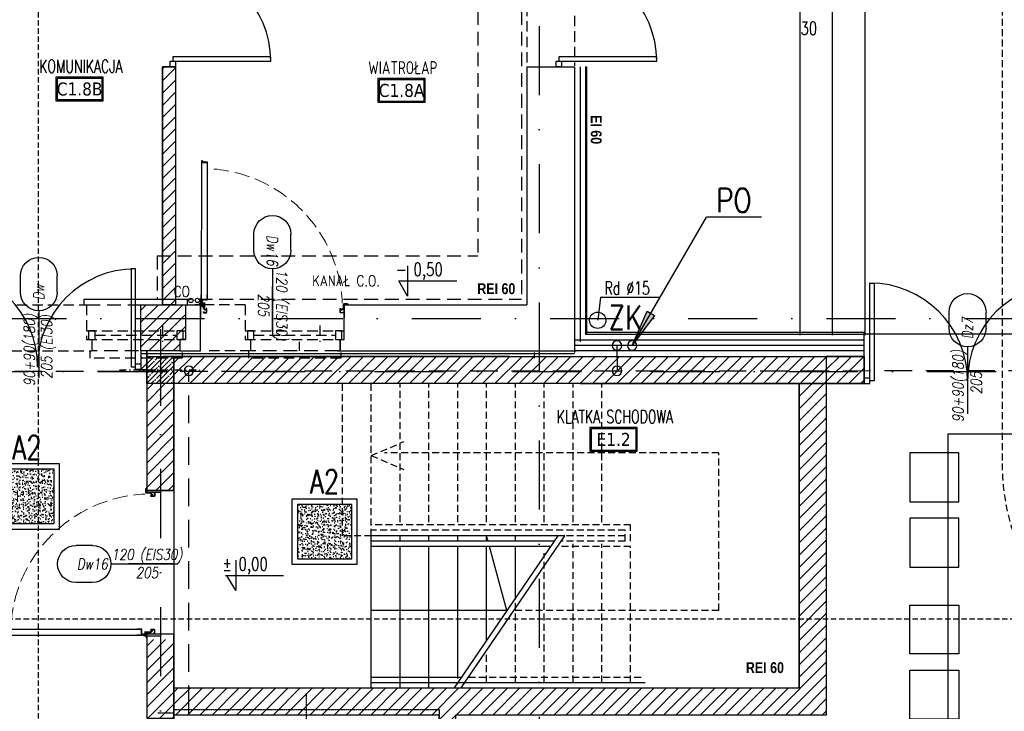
# Model space of a CAD drawing. Header units: millimetres. Extents: x 28600 to 181045, y -399112 to -163690.
# Tile 175 of 256: x 61533 to 62439, y -198390 to -197754. Entities that reach past the tile are written whole.
import ezdxf
from ezdxf.enums import TextEntityAlignment as Align

# ---------------------------------------------------------------- set-up
doc = ezdxf.new("R2010")
doc.units = ezdxf.units.MM
for name, pattern in [('ACAD_ISO10W100', [18, 12, -3, 0, -3]), ('CACHE', [9.525, 6.35, -3.175]), ('CARKOVANA', [7.5, 5, -2.5]), ('CENTER', [0.6, 0.375, -0.075, 0.075, -0.075]), ('DASHDOT', [25.4, 12.7, -6.35, 0, -6.35]), ('DASHED', [19.05, 12.7, -6.35]), ('HIDDEN', [9.525, 6.35, -3.175]), ('Hidden Line', [391.222223, 282.222223, -109]), ('HIDDEN2', [4.7625, 3.175, -1.5875])]:
    doc.linetypes.add(name, pattern=pattern)
doc.layers.get('0').update_dxf_attribs({"color": 8})
for name, color, linetype in [('! WYPOSAŻENIE', 8, 'Continuous'), ('!! 0_ Istn-sciany', 8, 'Continuous'), ('!! 0_ Istn-widok', 8, 'Continuous'), ('!! 0_ Opis', 8, 'Continuous'), ('!! 0_Istn-armatura', 8, 'Continuous'), ('!! 0_Istn-cienka', 8, 'Continuous'), ('!! 1_ proj wyposdażenie', 54, 'Continuous'), ('!! 1_ tynk zewn  - nowy', 8, 'Continuous'), ('!! 1_ widok', 8, 'Continuous'), ('!! 1_drzwi-linia', 8, 'Continuous'), ('!! 1_Hatch dach', 8, 'Continuous'), ('!! 1_hatch projektowane ściany', 8, 'Continuous'), ('!! 1_OPIS POM NOWE', 123, 'Continuous'), ('!! 1_PROJ przerywana', 8, 'CACHE'), ('!! 1_PROJ Sciany', 8, 'Continuous'), ('!! 1_PROJ TERMOIZOL', 8, 'Continuous'), ('!! 1_PROJ widok', 8, 'Continuous'), ('!! 1_PROJ ŻELBET', 8, 'Continuous'), ('!! 1_Wyburzenia', 8, 'CARKOVANA'), ('!! 2_ remont Ocieplenie', 8, 'ZIGZAG'), ('!! 2_drzwi opis', 8, 'Continuous'), ('0-osie-liniA', 8, 'DASHDOT'), ('DASHD_25', 8, 'ACAD_ISO10W100'), ('E1', 2, 'Continuous'), ('E_0', 4, 'Continuous'), ('E_ODN', 1, 'Continuous'), ('E_OPIS', 2, 'Continuous'), ('E_RURY', 1, 'HIDDEN'), ('E_UZIOM', 6, 'Continuous')]:
    doc.layers.add(name, color=color, linetype=linetype)
doc.styles.add('50', font='ROMANS.shx', dxfattribs={"width": 0.8, "height": 10})
doc.styles.add('ARCHETYP', font='romans.shx', dxfattribs={"height": 15})
doc.styles.add('ARIAL', font='tahoma.ttf')
doc.styles.add('ELE1', font='romans.shx', dxfattribs={"width": 0.8, "height": 18})
doc.styles.add('SIMPLEX', font='simplex.shx', dxfattribs={"width": 0.77})
doc.styles.add('STYLE7', font='ARIALNB.TTF')
doc.styles.add('TXT', font='simplex.shx')
doc.linetypes.add('ZIGZAG', pattern='A,0.00254,-5.08,[131,ltypeshp.shx,S=5.08,R=0,X=-5.08,Y=0],-10.16,[131,ltypeshp.shx,S=5.08,R=180,X=5.08,Y=0],-5.08', length=20.32254)
pattern_1 = [(45, (0, -1.54), (-5.61266008, 5.61266008), [])]
pattern_2 = [(45, (2e-11, -13.04), (-5.61266008, 5.61266008), [])]

# ---------------------------------------------------------------- blocks, each defined once
blk = doc.blocks.new('A$Cde40c024')
blk.add_line((150, -2590), (1750, -2590))
at = {"layer": 'DASHD_25'}
blk.add_line((0, -1375), (1900, -1375), dxfattribs=at)
blk.add_lwpolyline([(180, -2740), (180, -2590), (150, -2590), (150, -150), (150, -150), (1750, -150), (1750, -150), (1750, -2590), (1380, -2590), (1380, -2740)], dxfattribs=at)
blk = doc.blocks.new('słup 25 x 25')
at = {"layer": '!! 1_Hatch dach'}
h = blk.add_hatch(dxfattribs=at)
h.set_pattern_fill('ANSI35', color=256)
h.set_pattern_definition([(45, (-64242.072, 198338.2015), (-4.49012806, 4.49012806), []), (45, (-64237.5816, 198338.2015), (-4.49012806, 4.49012806), [7.9375, -1.5875, 0, -1.5875])])
h.paths.add_polyline_path([(-12.5, 12.5), (12.5, 12.5), (12.5, -12.5), (-12.5, -12.5)])
at = {"layer": '!! 1_PROJ ŻELBET'}
blk.add_lwpolyline([(-12.5, 12.5), (12.5, 12.5), (12.5, -12.5), (-12.5, -12.5)], close=True, dxfattribs=at)
at = {"layer": '0-osie-liniA', "ltscale": 0.5}
for points in [[(0, 37.5), (0, -37.5)], [(-37.5, 0), (37.5, 0)]]:
    blk.add_lwpolyline(points, dxfattribs=at)
blk = doc.blocks.new('drzwi dwuskrzydłowe')
for points in [[(68481.18, -214206.57), (68481.18, -214296.57), (68477.18, -214296.57), (68477.18, -214206.57)], [(68653.18, -214206.57), (68653.18, -214296.57), (68657.18, -214296.57), (68657.18, -214206.57)], [(68477.18, -214294.07), (68472.18, -214294.07), (68472.18, -214299.07), (68477.18, -214299.07)], [(68657.18, -214294.07), (68662.18, -214294.07), (68662.18, -214299.07), (68657.18, -214299.07)]]:
    blk.add_lwpolyline(points, close=True)
for centre, start, end in [((68477.18, -214296.57), 0, 90), ((68657.18, -214296.57), 90, 180)]:
    blk.add_arc(centre, 90, start, end)
blk = doc.blocks.new('1_ok-opis')
blk.add_line((0, 111.61), (0, 50))
for points in [[(-17, 128.61), (-17, 143.61)], [(17, 128.61), (17, 143.61)]]:
    blk.add_lwpolyline(points)
for centre, start, end in [((0, 143.61), 0, 180), ((0, 128.61), 180, 0)]:
    blk.add_arc(centre, 17, start, end)
at = {"style": 'ARCHETYP'}
for tag, height, rotation, p in [('NR', 12, 90, (0, 136.9)), ('NR', 12, 270, (0, 136.9)), ('SZEROKOŚĆ', 10, 90, (-8, 78.29)), ('WYSOKOŚĆ', 10, 270, (-8, 78.29)), ('WYSOKOŚĆ', 10, 90, (8, 78.29)), ('SZEROKOŚĆ', 10, 270, (8, 78.29))]:
    blk.add_attdef(tag, text='', height=height, rotation=rotation, dxfattribs=at).set_placement(p, align=Align.MIDDLE)
blk = doc.blocks.new('zaw-dr-90-p')
at = {"color": 2, "linetype": 'CENTER', "ltscale": 0.2}
for p, q in [((12, 0), (-12, 0)), ((0, 12), (0, -12)), ((24.5, 24), (31, 24)), ((24.5, 19), (31, 19))]:
    blk.add_line(p, q, dxfattribs=at)
at = {"ltscale": 0.2}
for p, q in [((10, 12), (6.5, 12)), ((10, 0), (10, 6.5))]:
    blk.add_line(p, q, dxfattribs=at)
blk.add_lwpolyline([(0, 6.5), (23.5, 6.5, 0.414214), (28, 11), (28, 31), (24.5, 31), (24.5, 11, -0.414214), (23.5, 10), (0, 10, 4.561698), (7.6, 6.5), (4.9, 4.2)], format="xyb", dxfattribs=at)
blk.add_lwpolyline([(-0.2, -0.2), (-2.5, -0.2), (-2.5, 0.2), (-0.2, 0.2), (-0.2, 2.5), (0.2, 2.5), (0.2, 0.2), (2.8, 0.2), (2.8, -0.2), (0.2, -0.2), (0.2, -2.8), (-0.2, -2.8)], close=True)
blk.add_lwpolyline([(10, 10), (10, 39), (6.5, 39), (6.5, 10)], dxfattribs=at)
blk.add_circle((0, 0), 6.5, dxfattribs=at)
blk = doc.blocks.new('DRZWI 120')
for p, q in [((61730.6, -195070.09), (61730.6, -195069.59)), ((61736.33, -195070.29), (61737.2, -195070.29)), ((61736.46, -195070.29), (61737.2, -195070.29)), ((61736.96, -195070.29), (61737.2, -195070.29)), ((61730.6, -195199.09), (61730.6, -195199.59)), ((61739.76, -195198.09), (61734.36, -195198.09)), ((61738.56, -195199.69), (61738.56, -195198.49)), ((61738.56, -195199.69), (61739.66, -195199.69)), ((61740.81, -195199.94), (61740.81, -195200.84)), ((61741.81, -195199.94), (61740.81, -195199.94)), ((61740.91, -195200.94), (61746.61, -195200.94)), ((61742.01, -195197.64), (61742.01, -195195.64)), ((61742.31, -195197.64), (61742.01, -195197.64)), ((61742.11, -195195.54), (61746.61, -195195.54)), ((61742.31, -195197.64), (61742.31, -195199.44)), ((61868.8, -195195.53), (61742.41, -195195.54)), ((61742.41, -195200.94), (61742.41, -195195.54)), ((61870, -195200.93), (61742.41, -195200.94)), ((61868.5, -195200.93), (61868.5, -195195.53)), ((61868.9, -195199.74), (61868.9, -195195.63)), ((61868.9, -195199.74), (61868.9, -195195.85)), ((61870.1, -195199.74), (61870.1, -195200.83))]:
    blk.add_line(p, q)
at = {"ltscale": 0.2}
for points in [[(61736.15, -195070.29), (61738.12, -195070.29, 0.414214), (61738.46, -195069.95), (61738.46, -195066.43, 0.414214), (61738.12, -195066.09), (61737.56, -195066.09), (61737.56, -195066.27), (61738.12, -195066.27, -0.414214), (61738.28, -195066.43), (61738.28, -195068.89)], [(61736.4, -195070.11), (61734.22, -195070.11, 0.414214), (61733.88, -195070.45), (61733.88, -195070.9, -0.414214), (61733.72, -195071.06), (61733.12, -195071.06, 0.414214), (61732.78, -195071.4), (61732.78, -195072.58, 0.414214), (61733.12, -195072.92), (61733.79, -195072.92, -1), (61733.79, -195073.11), (61730.6, -195073.11, -0.414214), (61730.44, -195072.95), (61730.44, -195070.43, -0.414214), (61730.6, -195070.27), (61731.16, -195070.27), (61731.16, -195070.09), (61730.6, -195070.09, 0.414214), (61730.26, -195070.43), (61730.26, -195072.95, 0.414214), (61730.6, -195073.29), (61733.79, -195073.29, 1), (61733.79, -195072.74), (61733.12, -195072.74, -0.414214), (61732.96, -195072.58), (61732.96, -195071.4, -0.414214), (61733.12, -195071.24), (61733.72, -195071.24, 0.414214), (61734.06, -195070.9), (61734.06, -195070.45, -0.414214), (61734.22, -195070.29), (61736.28, -195070.29)], [(61738.28, -195068.89), (61738.28, -195069.95, -0.414214), (61738.12, -195070.11), (61736.15, -195070.11)], [(61738.28, -195199.94), (61738.28, -195199.23, 0.414214), (61738.12, -195199.07), (61734.22, -195199.07, -0.414214), (61733.88, -195198.73), (61733.88, -195198.28, 0.414214), (61733.72, -195198.12), (61733.12, -195198.12, -0.414214), (61732.78, -195197.78), (61732.78, -195196.6, -0.414214), (61733.12, -195196.26), (61733.79, -195196.26, 1), (61733.79, -195196.07), (61730.6, -195196.07, 0.414214), (61730.44, -195196.23), (61730.44, -195198.75, 0.414214), (61730.6, -195198.91), (61731.16, -195198.91), (61731.16, -195199.09), (61730.6, -195199.09, -0.414214), (61730.26, -195198.75), (61730.26, -195196.23, -0.414214), (61730.6, -195195.89), (61733.79, -195195.89, -1), (61733.79, -195196.44), (61733.12, -195196.44, 0.414214), (61732.96, -195196.6), (61732.96, -195197.78, 0.414214), (61733.12, -195197.94), (61733.72, -195197.94, -0.414214), (61734.06, -195198.28), (61734.06, -195198.73, 0.414214), (61734.22, -195198.89), (61738.12, -195198.89, -0.414214), (61738.46, -195199.23), (61738.46, -195202.75, -0.414214), (61738.12, -195203.09), (61737.56, -195203.09), (61737.56, -195202.91), (61738.12, -195202.91, 0.414214), (61738.28, -195202.75), (61738.28, -195200.29)]]:
    blk.add_lwpolyline(points, format="xyb", dxfattribs=at)
at = {"lineweight": 30}
for points in [[(61737.57, -195069.59), (61737.57, -195064.59)], [(61737.57, -195069.59), (61725.57, -195069.59)], [(61737.57, -195201.59), (61725.57, -195201.59)], [(61737.57, -195201.59), (61737.57, -195206.59)]]:
    blk.add_lwpolyline(points, dxfattribs=at)
for points in [[(61713.6, -195135.59), (61754.47, -195135.59)], [(61738.28, -195200.29), (61738.28, -195200.54), (61738.46, -195200.54), (61738.46, -195199.54), (61738.28, -195199.54), (61738.28, -195199.94)], [(61870.1, -195199.74), (61868.9, -195199.74)]]:
    blk.add_lwpolyline(points)
blk.add_lwpolyline([(61737.46, -195199.07), (61737.46, -195198.89), (61736.06, -195198.89), (61736.06, -195199.07)], close=True)
at = {"linetype": 'Hidden Line', "lineweight": 9, "ltscale": 0.05}
blk.add_arc((61733.78, -195200.36), 129.12, 4.80054, 87.69442, dxfattribs=at)
for centre, radius, start, end in [((61739.66, -195199.59), 0.1, 270, 0), ((61740.91, -195200.84), 0.1, 180, 270), ((61741.81, -195199.44), 0.5, 270, 0), ((61742.11, -195195.64), 0.1, 90, 180), ((61868.8, -195195.63), 0.1, 0, 90), ((61870, -195200.83), 0.1, 270, 0)]:
    blk.add_arc(centre, radius, start, end)
at = {"xscale": 0.09999999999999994, "yscale": 0.09999999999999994, "zscale": 0.09999999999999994, "rotation": 90.00000000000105}
blk.add_blockref('zaw-dr-90-p', (61739.56, -195200.94), dxfattribs=at)
blk = doc.blocks.new('oznaczenie przekroi')
at = {"layer": '!! 1_Wyburzenia'}
for points in [[(88789.92, -193651.73), (88789.92, -199799.74)], [(84721.06, -198393.4), (84958.93, -198393.4), (84958.93, -198305.1), (90995.48, -198305.1)]]:
    blk.add_lwpolyline(points, dxfattribs=at)
blk = doc.blocks.new('A$C33CB33F5')
at = {"layer": 'E1'}
h = blk.add_hatch(dxfattribs=at)
h.set_pattern_fill('AR-CONC', color=256)
h.set_pattern_definition([(50, (7522.688, -14898.817), (7.1726018, -0.6275213), [0.75, -8.25]), (355, (7522.688, -14898.817), (-1.3875133, 7.5219213), [0.6, -6.6]), (100.451444, (7523.286, -14898.869), (5.7850885, 6.8944), [0.637402, -7.011421]), (46.1842, (7522.688, -14896.817), (10.6724133, -1.655193), [1.125, -12.375]), (96.635635, (7523.578, -14896.955), (9.3466195, 9.741186), [0.9561034, -10.5171376]), (351.184164, (7522.688, -14896.817), (9.3466195, 9.741186), [0.9, -9.9]), (21, (7523.688, -14897.317), (5.9690705, -4.026189), [0.75, -8.25]), (326, (7523.688, -14897.317), (2.4331533, 7.2515005), [0.6, -6.6]), (71.451445, (7524.1856, -14897.6525), (8.4022238, 3.2253115), [0.637402, -7.011421]), (37.5, (7522.6882, -14898.817), (0.12159855, 3.32893854), [0, -6.52, 0, -6.7, 0, -6.625]), (7.5, (7522.688, -14898.817), (2.6306954, 3.9441171), [0, -3.82, 0, -6.37, 0, -2.525]), (327.5, (7520.4582, -14898.817), (5.33822436, -0.2255487), [0, -2.5, 0, -7.8, 0, -10.35]), (317.5, (7519.458, -14898.817), (5.8318617, 1.0010498), [0, -3.25, 0, -5.18, 0, -7.35])])
h.paths.add_polyline_path([(25, -25), (25, 25), (-25, 25), (-25, -25)])
for points in [[(-30, 30), (30, 30), (30, -30), (-30, -30)], [(-25, 25), (25, 25), (25, -25), (-25, -25)]]:
    blk.add_lwpolyline(points, close=True, dxfattribs=at)
blk = doc.blocks.new('E_PUSZKA')
at = {"layer": 'E_0', "color": 3}
blk.add_circle((0, 0), 4.35, dxfattribs=at)
blk = doc.blocks.new('E_STRZ_GORA')
at = {"layer": 'E_ODN'}
for p, q in [((-20.56, -27.71), (0, 0)), ((0, 0), (-13.72, -31.66)), ((-13.72, -31.66), (-20.56, -27.71))]:
    blk.add_line(p, q, dxfattribs=at)
blk.add_solid([(-13.72, -31.66), (-20.56, -27.71), (0, 0), (-20.56, -27.71)], dxfattribs=at)

msp = doc.modelspace()

# ---------------------------------------------------------------- hatches: boundary and pattern name
at = {"layer": '!! 1_hatch projektowane ściany'}
h = msp.add_hatch(dxfattribs=at)
h.set_pattern_fill('ANSI31', color=256, scale=2.5)
h.set_pattern_definition(pattern_1)
h.paths.add_polyline_path([(61676.56735, -198016.12813), (61664.56735, -198016.12813), (61664.56735, -197797.12813), (61676.56735, -197797.12813)])
h = msp.add_hatch(dxfattribs=at)
h.set_pattern_fill('ANSI31', color=256, scale=2.5)
h.set_pattern_definition(pattern_1)
h.paths.add_polyline_path([(61644.56965, -198058.5883), (61644.56735, -198016.12813), (61685.56735, -198016.12813), (61685.56735, -198048.12813), (61680.56735, -198048.12813), (61680.56965, -198058.5883)])
h = msp.add_hatch(dxfattribs=at)
h.set_pattern_fill('ANSI31', color=256, scale=2.5)
h.set_pattern_definition([(45, (2e-11, -0.04), (-5.61266008, 5.61266008), [])])
h.paths.add_polyline_path([(61650.06965, -198063.62813), (61644.56735, -198063.62813), (61644.56735, -198075.62813), (61650.06965, -198075.62813)])
h = msp.add_hatch(dxfattribs=at)
h.set_pattern_fill('ANSI31', color=256, scale=2.5)
h.set_pattern_definition(pattern_2)
h.paths.add_polyline_path([(61675.06965, -198578.62813), (61675.06965, -198553.62813), (61919.06965, -198553.62813), (61919.06965, -198393.62813), (61675.06965, -198393.62813), (61675.06965, -198368.62813), (62250.06965, -198368.62813), (62250.06965, -198088.62813), (61675.06965, -198088.62813), (61675.06965, -198063.62813), (62275.06965, -198063.62813), (62275.06965, -198393.62813), (61934.06965, -198393.62813), (61934.06965, -198578.62813)])
h = msp.add_hatch(dxfattribs=at)
h.set_pattern_fill('ANSI31', color=256, scale=2.5)
h.set_pattern_definition(pattern_2)
h.paths.add_polyline_path([(62309.94628, -198063.62813), (62275.06965, -198063.62813), (62275.06965, -198088.62813), (62309.94628, -198088.62813)])
h = msp.add_hatch(dxfattribs=at)
h.set_pattern_fill('ANSI31', color=256, scale=2.5)
h.set_pattern_definition(pattern_2)
h.paths.add_polyline_path([(61650.07055, -198187.12903), (61675.07055, -198187.12903), (61675.06965, -198088.62813), (61650.06965, -198088.62813)])
h = msp.add_hatch(dxfattribs=at)
h.set_pattern_fill('ANSI31', color=256, scale=2.5)
h.set_pattern_definition(pattern_2)
h.paths.add_polyline_path([(61650.06965, -198396.62813), (61675.06965, -198396.62813), (61675.06965, -198324.12933), (61650.06965, -198324.12933)])

# ---------------------------------------------------------------- linework, layer by layer
at = {"layer": '!! 0_ Istn-sciany'}
for points in [[(61999.56735, -197797.12813), (61999.56735, -198016.12813)], [(62043.56735, -197797.12813), (62043.56735, -198060.12851)], [(61685.56735, -198016.12813), (61699.56735, -198016.12813)], [(61685.56735, -198016.12813), (61685.56735, -198048.12813)], [(61699.56735, -198058.5883), (61699.56735, -198016.12812)], [(61828.06505, -198058.59471), (61828.06505, -198048.13453), (61831.56735, -198048.13453), (61831.56735, -198016.13133)], [(61831.56735, -198016.13133), (61999.56735, -198016.12813)], [(61680.56735, -198048.12813), (61685.56735, -198048.12813)], [(61680.56735, -198048.12813), (61680.56735, -198058.5883)], [(61680.56735, -198058.5883), (61699.56735, -198058.5883)], [(61825.56735, -198058.5883), (62045.06505, -198058.5883)]]:
    msp.add_lwpolyline(points, dxfattribs=at)
at = {"layer": '!! 0_ Istn-widok'}
for points in [[(61592.56735, -198011.12813), (61687.56735, -198011.12813)], [(61687.56735, -198016.12813), (61687.56735, -198011.12813)], [(61711.56735, -198016.12813), (61699.56735, -198016.12813)]]:
    msp.add_lwpolyline(points, dxfattribs=at)
msp.add_circle((62064.77693, -198030.39599), 7.5, dxfattribs=at)
at = {"layer": '!! 0_ Opis'}
for points in [[(61889.83222, -197980.17661), (61889.83222, -198008.17837)], [(61889.83222, -198008.17837), (61881.74881, -197994.17749)], [(61881.74881, -197994.17749), (61935.18302, -197994.17749)], [(62067.42548, -198009.00387), (62064.77693, -198030.39599)], [(62067.42548, -198009.00387), (62122.31081, -198009.00387)], [(61731.91515, -198251.12923), (61731.91515, -198279.131)], [(61722.33404, -198265.13011), (61775.76825, -198265.13011)], [(61731.91515, -198279.131), (61723.83173, -198265.13011)]]:
    msp.add_lwpolyline(points, dxfattribs=at)
at = {"layer": '!! 0_Istn-armatura'}
for centre in [(61690.56735, -198012.12813), (61696.56735, -198012.12813)]:
    msp.add_circle(centre, 2, dxfattribs=at)
at = {"layer": '!! 0_Istn-cienka', "linetype": 'HIDDEN', "ltscale": 2}
for points in [[(61954.56735, -197441.12813), (61954.56735, -197971.12813)], [(61994.56735, -197441.12813), (61994.56735, -198011.12813)], [(61659.56735, -197971.12813), (61954.56735, -197971.12813)], [(61659.56735, -197971.12813), (61659.56735, -198011.12813)], [(61659.56735, -198011.12813), (61994.56735, -198011.12813)], [(61594.56735, -198016.12813), (61685.56735, -198016.12813)], [(61680.56965, -198058.5883), (61599.56735, -198058.5883)], [(61826.56965, -198058.5915), (61745.56735, -198058.5915)]]:
    msp.add_lwpolyline(points, dxfattribs=at)
at = {"layer": '!! 1_ proj wyposdażenie'}
for points in [[(62386.99906, -198414.92327), (62386.99906, -198134.92327), (62506.99906, -198134.92327), (62506.99906, -198414.92327)], [(62351.99906, -198152.42327), (62351.99906, -198197.42327), (62396.99906, -198197.42327), (62396.99906, -198152.42327)], [(62351.99906, -198212.42327), (62351.99906, -198257.42327), (62396.99906, -198257.42327), (62396.99906, -198212.42327)], [(62351.99906, -198337.42327), (62351.99906, -198292.42327), (62396.99906, -198292.42327), (62396.99906, -198337.42327)], [(62351.99906, -198397.42327), (62351.99906, -198352.42327), (62396.99906, -198352.42327), (62396.99906, -198397.42327)]]:
    msp.add_lwpolyline(points, close=True, dxfattribs=at)
at = {"layer": '!! 1_ tynk zewn  - nowy'}
for p, q in [((62309.94628, -198043.62844), (62053.56735, -198043.6285)), ((62309.94628, -198041.62844), (62054.56735, -198041.62851))]:
    msp.add_line(p, q, dxfattribs=at)
for points in [[(62053.56735, -197796.99383), (62053.56735, -198043.6285)], [(62054.56735, -197797.12813), (62054.56735, -198043.12851)], [(62309.94628, -198063.62813), (62309.94628, -198041.62844)]]:
    msp.add_lwpolyline(points, dxfattribs=at)
at = {"layer": '!! 1_ widok'}
msp.add_lwpolyline([(62006.31401, -198060.12813), (62006.31401, -198065.12813)], dxfattribs=at)
at = {"layer": '!! 1_hatch projektowane ściany'}
for points in [[(61676.56735, -198016.12813), (61664.56735, -198016.12813), (61664.56735, -197797.12813), (61676.56735, -197797.12813)], [(61650.06965, -198058.5883), (61644.56735, -198058.5883), (61644.56735, -198075.62813), (61650.06965, -198075.62813)], [(61675.06965, -198578.62813), (61675.06965, -198553.62813), (61919.06965, -198553.62813), (61919.06965, -198393.62813), (61675.06965, -198393.62813), (61675.06965, -198368.62813), (62250.06965, -198368.62813), (62250.06965, -198088.62813), (61675.06965, -198088.62813), (61675.06965, -198063.62813), (62275.06965, -198063.62813), (62275.06965, -198393.62813), (61934.06965, -198393.62813), (61934.06965, -198578.62813)], [(62309.94628, -198063.62813), (62275.06965, -198063.62813), (62275.06965, -198088.62813), (62309.94628, -198088.62813)], [(61650.06965, -198187.12903), (61675.06965, -198187.12903), (61675.06965, -198088.62813), (61650.06965, -198088.62813)], [(61675.06965, -198368.62813), (62250.06965, -198368.62813), (62250.06965, -198088.62813), (61675.06965, -198088.62813)], [(61650.06965, -198396.62813), (61675.06965, -198396.62813), (61675.06965, -198319.12933), (61650.06965, -198319.12933)]]:
    msp.add_lwpolyline(points, close=True, dxfattribs=at)
at = {"layer": '!! 1_OPIS POM NOWE'}
for points in [[(61566.51341, -197828.50151), (61610.03341, -197828.50151), (61610.03341, -197806.74151), (61566.51341, -197806.74151)], [(61567.60141, -197827.41351), (61608.94541, -197827.41351), (61608.94541, -197807.82951), (61567.60141, -197807.82951)], [(61862.66005, -197829.82854), (61906.18005, -197829.82854), (61906.18005, -197808.06854), (61862.66005, -197808.06854)], [(61863.74805, -197828.74054), (61905.09205, -197828.74054), (61905.09205, -197809.15654), (61863.74805, -197809.15654)], [(62057.63077, -198150.86688), (62101.15077, -198150.86688), (62101.15077, -198129.10688), (62057.63077, -198129.10688)], [(62058.71877, -198149.77888), (62100.06277, -198149.77888), (62100.06277, -198130.19488), (62058.71877, -198130.19488)]]:
    msp.add_lwpolyline(points, close=True, dxfattribs=at)
at = {"layer": '!! 1_PROJ przerywana'}
for points in [[(61830.06965, -198228.62813), (61830.06965, -198088.62813)], [(61856.56965, -198228.62813), (61856.56965, -198088.62813)], [(61883.06965, -198216.12813), (61883.06965, -198088.62813)], [(61909.56965, -198216.12813), (61909.56965, -198088.62813)], [(61936.06965, -198216.12813), (61936.06965, -198088.62813)], [(61962.56965, -198216.12813), (61962.56965, -198088.62813)], [(61989.06965, -198216.12813), (61989.06965, -198088.62813)], [(62015.56965, -198216.12813), (62015.56965, -198088.62813)], [(62042.06965, -198216.12813), (62042.06965, -198088.62813)], [(62068.56965, -198216.12813), (62068.56965, -198088.62813)], [(61856.56965, -198154.87813), (61886.56965, -198141.99422)], [(61856.56965, -198154.87813), (61886.56965, -198167.76205)], [(62176.06965, -198152.37813), (61868.56965, -198152.37813)], [(62176.06965, -198297.37813), (62176.06965, -198152.37813)], [(62095.06965, -198218.62813), (61856.56965, -198218.62813)], [(62095.06965, -198233.62813), (62095.06965, -198218.62813)], [(61856.56965, -198228.62813), (61830.06965, -198228.62813)], [(62090.06965, -198223.62813), (61856.56965, -198223.62813)], [(62090.06965, -198228.62813), (62034.4221, -198228.62813)], [(62090.06965, -198233.62813), (62090.06965, -198223.62813)], [(62090.06965, -198233.62813), (62031.02103, -198233.62813)], [(62042.06965, -198363.62813), (62042.06965, -198236.12813)], [(62068.56965, -198363.62813), (62068.56965, -198236.12813)], [(62015.56965, -198363.62813), (62015.56965, -198244.7984)], [(62095.06965, -198238.62813), (62030.68985, -198238.62813)], [(62095.06965, -198363.62813), (62095.06965, -198238.62813)], [(61989.06965, -198363.62813), (61989.06965, -198284.46507)], [(62176.06965, -198297.37813), (61987.45455, -198297.37813)], [(61962.56965, -198363.62813), (61962.56965, -198338.2984)], [(61942.59322, -198363.62813), (62103.4142, -198363.62813)], [(61945.99429, -198358.62813), (62106.81527, -198358.62813)]]:
    msp.add_lwpolyline(points, dxfattribs=at)
at = {"layer": '!! 1_PROJ Sciany'}
for p, q in [((61650.06965, -198058.62813), (61650.06965, -198187.12903)), ((61675.06965, -198088.62813), (61675.06965, -198187.12903)), ((61650.06965, -198319.12933), (61650.06965, -198396.62813)), ((61675.06965, -198319.12933), (61675.06965, -198396.62813))]:
    msp.add_line(p, q, dxfattribs=at)
for points in [[(61664.56735, -197797.12813), (61664.56735, -198016.12813)], [(61676.56735, -197797.12813), (61664.56735, -197797.12813)], [(61676.56735, -197797.12813), (61676.56735, -198016.12813)], [(61999.56735, -197797.12813), (62043.56735, -197797.12813)], [(61644.56735, -198058.5883), (61644.56735, -198016.12813)], [(61650.06965, -198063.62813), (62309.94628, -198063.62813)], [(61983.56735, -198063.62813), (61665.06965, -198063.62813)], [(62309.94628, -198063.62813), (62309.94628, -198088.62813)], [(62309.94628, -198088.62813), (61675.06965, -198088.62813)], [(61675.06965, -198187.12903), (61650.06965, -198187.12903)], [(61675.07055, -198187.12903), (61650.07055, -198187.12903)], [(61675.06965, -198319.12933), (61650.06965, -198319.12933)]]:
    msp.add_lwpolyline(points, dxfattribs=at)
msp.add_lwpolyline([(61644.56965, -198058.5883), (61644.56735, -198016.12813), (61685.56735, -198016.12813), (61685.56735, -198048.12813), (61680.56735, -198048.12813), (61680.56965, -198058.5883)], close=True, dxfattribs=at)
at = {"layer": '!! 1_PROJ TERMOIZOL', "linetype": 'ZIGZAG', "ltscale": 0.75}
for p, q in [((62309.94628, -198048.62844), (62043.56735, -198048.6285)), ((62309.94628, -198058.62844), (62043.56735, -198058.6285))]:
    msp.add_line(p, q, dxfattribs=at)
at = {"layer": '!! 1_PROJ TERMOIZOL', "linetype": 'ZIGZAG', "ltscale": 0.5}
msp.add_lwpolyline([(61644.56735, -198061.12813), (62043.56735, -198061.12813)], dxfattribs=at)
at = {"layer": '!! 1_PROJ widok'}
for points in [[(62250.56929, -197461.19006), (62250.56929, -198044.19054)], [(62280.56929, -197461.19006), (62280.56929, -198044.19053)], [(62310.56929, -197461.19006), (62310.56929, -198044.19053)], [(62499.94628, -198043.12862), (62309.94628, -198043.12862)], [(61856.56965, -198368.62813), (61856.56965, -198228.62813)], [(62034.4221, -198228.62813), (61856.56965, -198228.62813)], [(61883.07196, -198233.62813), (61883.07196, -198228.62813)], [(61909.56965, -198233.62813), (61909.56965, -198228.62813)], [(61933.07196, -198368.62813), (62028.3019, -198228.62813)], [(61936.06965, -198233.62813), (61936.06965, -198228.62813)], [(61939.19215, -198368.62813), (62034.4221, -198228.62813)], [(61962.56965, -198233.62813), (61962.56965, -198228.62813)], [(61963.93436, -198233.62813), (61962.56965, -198228.62813)], [(61989.06965, -198233.62813), (61989.06965, -198228.62813)], [(62024.90083, -198233.62813), (61856.56965, -198233.62813)], [(62021.49977, -198238.62813), (61856.56965, -198238.62813)], [(61883.07196, -198368.62813), (61883.07196, -198238.62813)], [(61909.56965, -198368.62813), (61909.56965, -198238.62813)], [(61936.06965, -198360.12813), (61936.06965, -198238.62813)], [(61962.56965, -198325.26281), (61962.56965, -198238.62813)], [(61981.33436, -198297.37813), (61965.29907, -198238.62813)], [(61989.06965, -198286.30447), (61989.06965, -198238.62813)], [(61981.33436, -198297.37813), (61856.56965, -198297.37813)], [(61856.56965, -198358.62813), (61940.13078, -198358.62813)], [(61856.56965, -198363.62813), (62108.56965, -198363.62813)]]:
    msp.add_lwpolyline(points, dxfattribs=at)
at = {"layer": '!! 1_PROJ ŻELBET'}
for points in [[(62043.56735, -198063.62813), (62309.94628, -198063.62813)], [(62048.56735, -198088.62813), (62309.94628, -198088.62813)], [(62250.06965, -198088.62813), (62250.06965, -198368.62813)], [(62275.06965, -198088.62813), (62275.06965, -198380.62813)], [(61675.06965, -198368.62813), (62250.06965, -198368.62813)]]:
    msp.add_lwpolyline(points, dxfattribs=at)
at = {"layer": '!! 1_Wyburzenia', "linetype": 'HIDDEN2', "ltscale": 3}
for points in [[(62043.56735, -197693.12813), (62043.56735, -197796.30677)], [(61999.56735, -197698.12813), (61999.56735, -197796.88793)], [(61592.56735, -198016.12813), (61592.56735, -198011.12813)], [(61530.56735, -198016.12813), (61594.56735, -198016.12813)], [(61594.56735, -198016.12813), (61594.56735, -198048.12813)], [(61740.56735, -198016.13453), (61699.56735, -198016.13354)], [(61740.56735, -198016.13453), (61740.56735, -198048.13453)], [(61664.56735, -198035.13053), (61664.56735, -198050.12381)], [(61809.06965, -198035.13373), (61809.06965, -198050.12701)], [(61594.56735, -198040.12813), (61685.56735, -198040.12813)], [(61602.56735, -198044.12813), (61677.56735, -198044.12813)], [(61740.56735, -198040.13453), (61831.56735, -198040.13453)], [(61748.56735, -198044.13453), (61823.56735, -198044.13453)], [(61594.56735, -198048.12813), (61599.56735, -198048.12813)], [(61594.56735, -198048.12813), (61685.56735, -198048.12813)], [(61599.56735, -198048.12813), (61599.56735, -198058.5883)], [(61644.56735, -198058.5883), (61644.56735, -198050.13053)], [(61740.56735, -198048.13453), (61745.56735, -198048.13453)], [(61740.56735, -198048.13453), (61831.56735, -198048.13453)], [(61745.56735, -198048.13453), (61745.56735, -198058.59471)], [(61790.56735, -198058.5915), (61790.56735, -198050.13373)], [(61828.06505, -198048.13453), (61828.06505, -198058.59471)], [(61525.56735, -198058.5883), (61599.56735, -198058.5883)], [(61597.56735, -198058.5883), (61597.56735, -198065.12813)], [(61682.56735, -198065.12813), (61597.56735, -198065.12813)], [(61682.56735, -198060.12813), (61682.56735, -198065.12813)], [(61745.56735, -198058.5915), (61704.56735, -198058.59051)], [(61743.56735, -198058.5915), (61743.56735, -198065.13133)], [(61828.56735, -198065.13133), (61743.56735, -198065.13133)], [(61828.56735, -198060.13133), (61828.56735, -198065.13133)]]:
    msp.add_lwpolyline(points, dxfattribs=at)
for points in [[(61596.56735, -198048.12813), (61602.56735, -198048.12813), (61602.56735, -198040.12813), (61596.56735, -198040.12813)], [(61677.56735, -198048.12813), (61683.56735, -198048.12813), (61683.56735, -198040.12813), (61677.56735, -198040.12813)], [(61742.56735, -198048.13453), (61748.56735, -198048.13453), (61748.56735, -198040.13453), (61742.56735, -198040.13453)], [(61823.56735, -198048.13453), (61829.56735, -198048.13453), (61829.56735, -198040.13453), (61823.56735, -198040.13453)]]:
    msp.add_lwpolyline(points, close=True, dxfattribs=at)
at = {"layer": '!! 2_ remont Ocieplenie', "linetype": 'Continuous', "ltscale": 0.75}
msp.add_line((62309.94628, -198053.62844), (62043.56735, -198053.6285), dxfattribs=at)
at = {"layer": '!! 2_ remont Ocieplenie', "linetype": 'ZIGZAG', "ltscale": 0.75}
msp.add_lwpolyline([(62048.56735, -197797.12813), (62048.56735, -198050.12851)], dxfattribs=at)
msp.add_lwpolyline([(61675.06965, -198368.62813), (62250.06965, -198368.62813), (62250.06965, -198088.62813), (61675.06965, -198088.62813)], close=True)
at = {"layer": '0-osie-liniA', "ltscale": 5}
for points in [[(62011.06735, -193565.43461), (62011.06735, -199799.35902)], [(57445.3616, -198028.62813), (62630.46575, -198028.62813)], [(61662.56735, -198040.12813), (61662.56735, -199799.35902)], [(60842.57099, -198077.62813), (63836.85447, -198077.62813)]]:
    msp.add_lwpolyline(points, dxfattribs=at)
at = {"layer": 'E_0'}
msp.add_line((62082.5253, -198053.6285), (62082.53898, -198076.89874), dxfattribs=at)
at = {"layer": 'E_ODN'}
for p in [(62096.4773, -198053.6285), (62215.36626, -197935.43722)]:
    msp.add_line(p, (62164.71506, -197935.43722), dxfattribs=at)
at = {"layer": 'E_RURY'}
msp.add_lwpolyline([(62361.34633, -197329.63857), (62365.76803, -197329.63857, -0.414213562), (62436.76803, -197400.63857), (62436.76803, -198162.0773, 0.414213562), (62640.76803, -198366.0773), (63021.46334, -198366.0773)], format="xyb", dxfattribs=at)
at = {"layer": 'E_UZIOM', "linetype": 'DASHED', "ltscale": 2}
msp.add_line((61688.79058, -198544.27155), (61688.79058, -198077.62813), dxfattribs=at)
msp.add_lwpolyline([(60842.57099, -198077.62813), (63392.56735, -198076.12813), (63392.56735, -199485.62813), (60842.56735, -199485.62813), (60842.57099, -198077.62813)], dxfattribs=at)

# ---------------------------------------------------------------- block references
at = {"layer": '!! 1_ proj wyposdażenie', "xscale": 0.1, "yscale": 0.1, "zscale": 0.1, "rotation": 270}
msp.add_blockref('A$Cde40c024', (61934.06965, -198373.62813), dxfattribs=at)
at = {"layer": '!! 1_drzwi-linia', "rotation": 270}
for p in [(275970.64095, -129134.94597), (276325.64095, -129134.94597)]:
    msp.add_blockref('drzwi dwuskrzydłowe', p, dxfattribs=at)
at = {"layer": '!! 1_drzwi-linia', "xscale": -1}
for p, rotation in [((256899.6582, -259758.42822), 269.9986103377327), ((123392.36514, -3120.53818), 359.9986103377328)]:
    msp.add_blockref('DRZWI 120', p, dxfattribs=dict(at, rotation=rotation))
at = {"layer": '!! 1_drzwi-linia'}
for p in [(-7017.61481, 16223.44547), (-6162.23588, 16210.44547)]:
    msp.add_blockref('drzwi dwuskrzydłowe', p, dxfattribs=at)
at = {"layer": '!! 1_hatch projektowane ściany'}
msp.add_blockref('słup 25 x 25', (61662.56965, -198076.12813), dxfattribs=at)
at = {"layer": '!! 1_Wyburzenia'}
msp.add_blockref('oznaczenie przekroi', (-27239.68678, 0), dxfattribs=at)
at = {"layer": '!! 2_drzwi opis'}
ref = msp.add_blockref('1_ok-opis', (61765.567, -198094.66379), dxfattribs=dict(at, xscale=-1, rotation=359.9999963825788))
ref.add_attrib('SZEROKOŚĆ', '205', dxfattribs={"layer": '0', "height": 10, "rotation": 269.99999638, "style": '50', "oblique": 10, "width": 0.8}).set_placement((61757.56701, -198016.37294), align=Align.MIDDLE)
ref.add_attrib('WYSOKOŚĆ', '120 (EIS30)', dxfattribs={"layer": '0', "height": 10, "rotation": 269.99999638, "style": '50', "oblique": 10, "width": 0.8}).set_placement((61773.56701, -198016.37294), align=Align.MIDDLE)
ref.add_attrib('NR', 'Dw16', dxfattribs={"layer": '0', "height": 10, "rotation": 269.99999638, "style": '50', "oblique": 10, "width": 0.8}).set_placement((61765.56701, -197966.05255), align=Align.MIDDLE)
ref = msp.add_blockref('1_ok-opis', (61550.74959, -198133.25067), dxfattribs=dict(at, xscale=-1, rotation=359.9999963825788))
ref.add_attrib('WYSOKOŚĆ', '90+90(180) ', dxfattribs={"layer": '0', "height": 10, "rotation": 89.99999638, "style": '50', "oblique": 10, "width": 0.8}).set_placement((61542.7496, -198054.95982), align=Align.MIDDLE)
ref.add_attrib('SZEROKOŚĆ', '205 (EI30)', dxfattribs={"layer": '0', "height": 10, "rotation": 89.99999638, "style": '50', "oblique": 10, "width": 0.8}).set_placement((61558.7496, -198054.95982), align=Align.MIDDLE)
ref.add_attrib('NR', 'Dw', dxfattribs={"layer": '0', "height": 10, "rotation": 89.99999638, "style": '50', "oblique": 10, "width": 0.8}).set_placement((61550.7496, -198004.63943), align=Align.MIDDLE)
ref = msp.add_blockref('1_ok-opis', (62404.94761, -198166.4438), dxfattribs=dict(at, xscale=-1, rotation=359.9999963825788))
ref.add_attrib('WYSOKOŚĆ', '90+90(180) ', dxfattribs={"layer": '0', "height": 10, "rotation": 89.99999638, "style": '50', "oblique": 10, "width": 0.8}).set_placement((62396.94761, -198088.15294), align=Align.MIDDLE)
ref.add_attrib('SZEROKOŚĆ', '205', dxfattribs={"layer": '0', "height": 10, "rotation": 89.99999638, "style": '50', "oblique": 10, "width": 0.8}).set_placement((62412.94761, -198088.15294), align=Align.MIDDLE)
ref.add_attrib('NR', 'Dz7', dxfattribs={"layer": '0', "height": 10, "rotation": 89.99999638, "style": '50', "oblique": 10, "width": 0.8}).set_placement((62404.94762, -198037.83255), align=Align.MIDDLE)
ref = msp.add_blockref('1_ok-opis', (61728.60071, -198254.62937), dxfattribs=dict(at, xscale=-1, rotation=89.99999638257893))
ref.add_attrib('SZEROKOŚĆ', '205', dxfattribs={"layer": '0', "height": 10, "rotation": 359.99999638, "style": '50', "oblique": 10, "width": 0.8}).set_placement((61650.30985, -198262.62937), align=Align.MIDDLE)
ref.add_attrib('WYSOKOŚĆ', '120 (EIS30)', dxfattribs={"layer": '0', "height": 10, "rotation": 359.99999638, "style": '50', "oblique": 10, "width": 0.8}).set_placement((61650.30986, -198246.62937), align=Align.MIDDLE)
ref.add_attrib('NR', 'Dw16', dxfattribs={"layer": '0', "height": 10, "rotation": 359.99999638, "style": '50', "oblique": 10, "width": 0.8}).set_placement((61599.98946, -198254.62937), align=Align.MIDDLE)
at = {"layer": 'E1', "color": 4, "ltscale": 20, "xscale": -1, "rotation": 180}
for p in [(61539.8458, -198192.44165), (61813.54638, -198224.87813)]:
    msp.add_blockref('A$C33CB33F5', p, dxfattribs=at)
at = {"layer": 'E_0', "xscale": -1, "rotation": 359.9999999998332}
for p in [(62082.5253, -198053.6285), (62096.4773, -198053.6285), (61688.79058, -198076.89874), (62082.53898, -198076.89874)]:
    msp.add_blockref('E_PUSZKA', p, dxfattribs=at)
at = {"layer": 'E_ODN', "rotation": 179.9999999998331}
msp.add_blockref('E_STRZ_GORA', (62096.4773, -198053.6285), dxfattribs=at)

# ---------------------------------------------------------------- texts
at = {"layer": '! WYPOSAŻENIE', "insert": (62068.4211, -197841.62851), "char_height": 10, "attachment_point": 1, "rotation": 270, "style": 'STYLE7'}
msp.add_mtext_dynamic_manual_height_columns('EI 60', width=58.1261145, gutter_width=75, heights=[0], dxfattribs=at)
at = {"layer": '! WYPOSAŻENIE', "char_height": 10, "attachment_point": 1, "style": 'STYLE7'}
for insert in [(61954.01751, -197996.36174), (62201.07925, -198344.98851)]:
    msp.add_mtext_dynamic_manual_height_columns('REI 60', width=58.1261145, gutter_width=75, heights=[0], dxfattribs=dict(at, insert=insert))
at = {"layer": '!! 0_ Opis', "style": 'SIMPLEX', "width": 0.75}
for s, p in [('30', (62251.24815, -197767.79573)), ('- 0,50', (61879.14478, -197989.59937)), ('%%P 0,00', (61719.73, -198260.552))]:
    msp.add_text(s, height=12, dxfattribs=at).set_placement(p)
at = {"layer": '!! 0_ Opis', "style": 'ARCHETYP', "width": 0.7}
msp.add_text('Rd %%C15', height=12, rotation=0.00000004, dxfattribs=at).set_placement((62070.9972, -198006.83048))
at = {"layer": '!! 0_Istn-armatura', "style": 'ARCHETYP', "width": 0.8}
for s, p in [('KANAŁ C.O.', (61802.22288, -197999.09685)), ('CO', (61674.92593, -198008.94613))]:
    msp.add_text(s, height=10, rotation=0.00000004, dxfattribs=at).set_placement(p)
at = {"layer": '!! 1_OPIS POM NOWE', "style": 'TXT', "width": 0.7}
for s, p in [('KOMUNIKACJA', (61589.38854, -197802.6952)), ('WIATROŁAP', (61885.53519, -197804.02223)), ('KLATKA SCHODOWA', (62080.50591, -198125.06057))]:
    msp.add_text(s, height=12, dxfattribs=at).set_placement(p, align=Align.CENTER)
at = {"layer": '!! 1_OPIS POM NOWE', "style": 'ARIAL'}
for tag, p in [('C1.8B', (61588.27341, -197817.62151)), ('C1.8A', (61884.42005, -197818.94854)), ('E1.2', (62079.39077, -198139.98688))]:
    msp.add_attdef(tag, text='', height=11.968, dxfattribs=at).set_placement(p, align=Align.MIDDLE_CENTER)
at = {"layer": 'E1', "style": 'ELE1', "width": 0.75}
for p in [(61539.8458, -198147.48227), (61813.54638, -198178.86378)]:
    msp.add_text('A2', height=22, dxfattribs=at).set_placement(p, align=Align.MIDDLE_CENTER)
at = {"layer": 'E_OPIS', "style": 'ELE1', "width": 0.8}
for s, p in [('PO', (62190.04066, -197920.048)), ('ZK', (62090.37453, -198027.87849))]:
    msp.add_text(s, height=22, dxfattribs=at).set_placement(p, align=Align.MIDDLE_CENTER)

doc.saveas('drawing.dxf')
